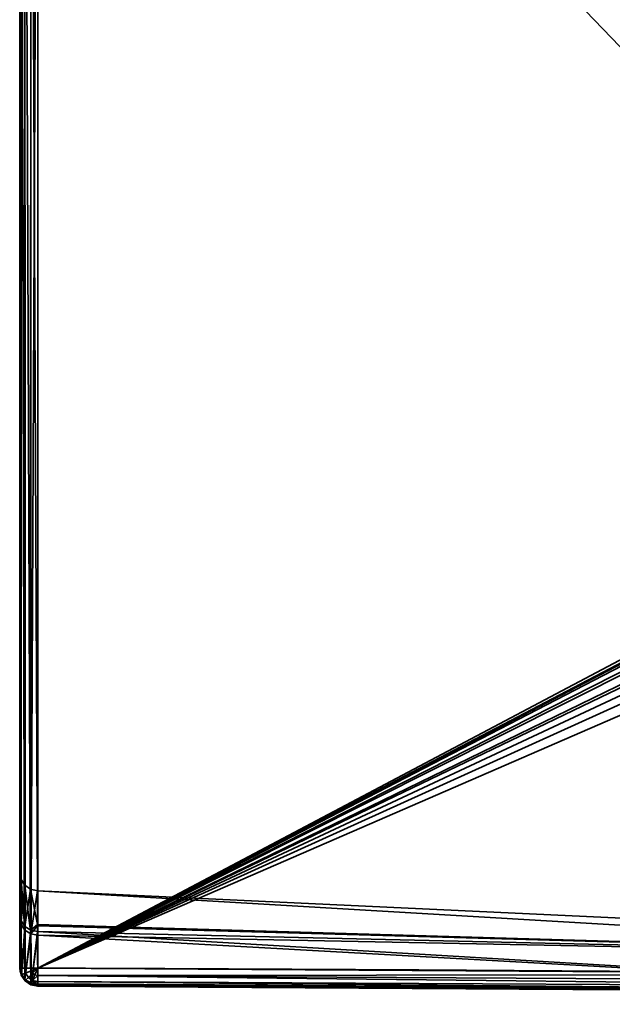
# Model space of a CAD drawing. Header units: millimetres. Extents: x -320 to 8070, y -96 to 57.
# Tile 94 of 111: x 6975 to 6991, y -93 to -66. Entities that reach past the tile are written whole.
import ezdxf

# ---------------------------------------------------------------- set-up
doc = ezdxf.new("R2010")
doc.units = ezdxf.units.MM
doc.layers.add('31', color=7, linetype='Continuous', true_color=0xffffff)

# ---------------------------------------------------------------- blocks, each defined once
blk = doc.blocks.new('UG_SURFACE_006')
at = {"layer": '31', "color": 251, "linetype": 'Continuous', "lineweight": 35}
for points in [[(6975, -50.3, 1114.5), (6975, -89.811, 1104), (6975, -91.065, 1111.36)], [(6975, -50.3, 1093.5), (6975, -92.446, 1093.5), (6975, -90.965, 1096.93)], [(6975, -90.965, 1096.93), (6975, -89.811, 1104), (6975, -50.3, 1114.5), (6975, -50.3, 1093.5)], [(6975, -91.065, 1111.36), (6975, -92.446, 1114.5), (6975, -50.3, 1114.5)], [(6975, -50.3, 1114.5), (6975, -92.446, 1114.5), (6975.026, -92.446, 1114.66)], [(6975.026, -92.446, 1114.66), (6975.038, -50.3, 1114.691), (6975, -50.3, 1114.5)], [(6975, -50.3, 1093.5), (6975.038, -50.3, 1093.309), (6975.026, -92.446, 1093.34)], [(6975.026, -92.446, 1093.34), (6975, -92.446, 1093.5), (6975, -50.3, 1093.5)], [(6975.026, -92.446, 1114.66), (6975.043, -92.446, 1114.688), (6975.038, -50.3, 1114.691)], [(6975.038, -50.3, 1093.309), (6975.043, -92.446, 1093.312), (6975.026, -92.446, 1093.34)], [(6975.038, -50.3, 1114.691), (6975.043, -92.446, 1114.688), (6975.131, -92.446, 1114.837)], [(6975.131, -92.446, 1114.837), (6975.146, -50.3, 1114.854), (6975.038, -50.3, 1114.691)], [(6975.131, -92.446, 1093.163), (6975.038, -50.3, 1093.309), (6975.146, -50.3, 1093.146)], [(6975.131, -92.446, 1093.163), (6975.043, -92.446, 1093.312), (6975.038, -50.3, 1093.309)], [(6975.131, -92.446, 1114.837), (6975.149, -92.446, 1114.85), (6975.146, -50.3, 1114.854)], [(6975.146, -50.3, 1093.146), (6975.149, -92.446, 1093.15), (6975.131, -92.446, 1093.163)], [(6975.146, -50.3, 1114.854), (6975.149, -92.446, 1114.85), (6975.298, -92.446, 1114.958)], [(6975.298, -92.446, 1114.958), (6975.309, -50.3, 1114.962), (6975.146, -50.3, 1114.854)], [(6975.298, -92.446, 1093.042), (6975.146, -50.3, 1093.146), (6975.309, -50.3, 1093.038)], [(6975.298, -92.446, 1093.042), (6975.149, -92.446, 1093.15), (6975.146, -50.3, 1093.146)], [(6975.298, -92.446, 1114.958), (6975.309, -92.446, 1114.96), (6975.309, -50.3, 1114.962)], [(6975.309, -50.3, 1093.038), (6975.309, -92.446, 1093.04), (6975.298, -92.446, 1093.042)], [(6975.5, -92.446, 1115), (6975.5, -50.3, 1115), (6975.309, -50.3, 1114.962)], [(6975.309, -50.3, 1114.962), (6975.309, -92.446, 1114.96), (6975.5, -92.446, 1115)], [(6975.309, -92.446, 1093.04), (6975.309, -50.3, 1093.038), (6975.5, -50.3, 1093)], [(6975.5, -50.3, 1093), (6975.5, -92.446, 1093), (6975.309, -92.446, 1093.04)], [(6975.5, -50.3, 1115), (6975.5, -92.446, 1115), (6991.864, -83.789, 1115), (6991.816, -67.253, 1115)], [(6991.816, -67.253, 1115), (6991.756, -50.3, 1115), (6975.5, -50.3, 1115)], [(6975.5, -50.3, 1093), (6991.756, -50.3, 1093), (6991.816, -67.253, 1093)], [(6991.816, -67.253, 1093), (6991.864, -83.789, 1093), (6975.5, -92.446, 1093), (6975.5, -50.3, 1093)], [(6975.5, -92.446, 1115), (6991.879, -83.912, 1115), (6991.864, -83.789, 1115)], [(6991.864, -83.789, 1093), (6991.872, -83.88, 1093), (6975.5, -92.446, 1093)], [(6991.872, -83.88, 1093), (6991.896, -83.967, 1093), (6975.5, -92.446, 1093)], [(6975.5, -92.446, 1115), (6991.955, -84.087, 1115), (6991.879, -83.912, 1115)], [(6991.896, -83.967, 1093), (6992.006, -84.159, 1093), (6975.5, -92.446, 1093)], [(6992.188, -84.334, 1115), (6991.955, -84.087, 1115), (6975.5, -92.446, 1115)], [(6975.5, -92.446, 1093), (6992.006, -84.159, 1093), (6992.256, -84.382, 1093)], [(6975.5, -92.446, 1115), (6992.479, -84.505, 1115), (6992.188, -84.334, 1115)], [(6975.5, -92.446, 1093), (6992.256, -84.382, 1093), (6992.786, -84.618, 1093)], [(6993.328, -84.711, 1115), (6992.479, -84.505, 1115), (6975.5, -92.446, 1115)], [(7003.568, -92.621, 1093), (6975.5, -92.446, 1093), (6992.786, -84.618, 1093), (6993.328, -84.711, 1093)], [(7013.336, -86.142, 1115), (6993.328, -84.711, 1115), (6975.5, -92.446, 1115), (7003.568, -92.621, 1115)], [(6975, -91.065, 1111.36), (6975, -89.811, 1104), (6975.037, -90, 1104)], [(6975.037, -90, 1104), (6975, -89.811, 1104), (6975, -90.965, 1096.93)], [(6975, -90.965, 1096.93), (6975.038, -91.145, 1096.99), (6975.037, -90, 1104)], [(6975.037, -90, 1104), (6975.038, -91.244, 1111.297), (6975, -91.065, 1111.36)], [(6975.037, -90, 1104), (6975.142, -90.161, 1104), (6975.144, -91.396, 1111.244)], [(6975.144, -91.396, 1111.244), (6975.038, -91.244, 1111.297), (6975.037, -90, 1104)], [(6975.142, -90.161, 1104), (6975.037, -90, 1104), (6975.038, -91.145, 1096.99)], [(6975.038, -91.145, 1096.99), (6975.144, -91.298, 1097.041), (6975.142, -90.161, 1104)], [(6975.142, -90.161, 1104), (6975.3, -90.27, 1104), (6975.304, -91.499, 1111.208)], [(6975.304, -91.499, 1111.208), (6975.144, -91.396, 1111.244), (6975.142, -90.161, 1104)], [(6975.3, -90.27, 1104), (6975.142, -90.161, 1104), (6975.144, -91.298, 1097.041)], [(6975.144, -91.298, 1097.041), (6975.304, -91.401, 1097.076), (6975.3, -90.27, 1104)], [(6975.3, -90.27, 1104), (6975.304, -91.401, 1097.076), (6975.492, -91.24, 1098.31)], [(6975.492, -91.24, 1098.31), (6975.488, -90.311, 1104), (6975.3, -90.27, 1104)], [(6975.304, -91.499, 1111.208), (6975.488, -90.311, 1104), (6975.492, -91.279, 1109.683)], [(6975.488, -90.311, 1104), (7006.801, -91.775, 1104), (7006.732, -92.155, 1109.564)], [(7006.732, -92.155, 1109.564), (6975.492, -91.279, 1109.683), (6975.488, -90.311, 1104)], [(6975.488, -90.311, 1104), (6975.492, -91.24, 1098.31), (7006.732, -92.155, 1098.436)], [(7006.801, -91.775, 1104), (6975.488, -90.311, 1104), (6975.488, -90.311, 1104)], [(7006.732, -92.155, 1098.436), (7006.801, -91.775, 1104), (6975.488, -90.311, 1104)], [(6975, -90.965, 1096.93), (6975, -92.446, 1093.5), (6975.019, -92.529, 1093.544)], [(6975.038, -91.145, 1096.99), (6975, -90.965, 1096.93), (6975.019, -92.529, 1093.544)], [(6975.019, -92.529, 1114.455), (6975, -91.065, 1111.36), (6975.038, -91.244, 1111.297)], [(6975.019, -92.529, 1114.455), (6975, -92.446, 1114.5), (6975, -91.065, 1111.36)], [(6975.019, -92.529, 1093.544), (6975.038, -92.615, 1093.59), (6975.038, -91.145, 1096.99)], [(6975.038, -91.244, 1111.297), (6975.038, -92.615, 1114.41), (6975.019, -92.529, 1114.455)], [(6975.038, -91.145, 1096.99), (6975.038, -92.615, 1093.59), (6975.05, -92.631, 1093.599)], [(6975.144, -91.298, 1097.041), (6975.038, -91.145, 1096.99), (6975.05, -92.631, 1093.599)], [(6975.05, -92.631, 1114.401), (6975.038, -91.244, 1111.297), (6975.144, -91.396, 1111.244)], [(6975.05, -92.631, 1114.401), (6975.038, -92.615, 1114.41), (6975.038, -91.244, 1111.297)], [(6975.05, -92.631, 1093.599), (6975.146, -92.758, 1093.667), (6975.144, -91.298, 1097.041)], [(6975.304, -91.401, 1097.076), (6975.144, -91.298, 1097.041), (6975.146, -92.758, 1093.667)], [(6975.304, -91.401, 1097.076), (6975.493, -91.439, 1097.089), (6975.492, -91.24, 1098.31)], [(6975.492, -91.279, 1109.683), (6975.493, -91.536, 1111.195), (6975.304, -91.499, 1111.208)], [(7006.732, -92.155, 1098.436), (6975.492, -91.24, 1098.31), (6975.493, -91.439, 1097.089)], [(6975.493, -91.536, 1111.195), (6975.492, -91.279, 1109.683), (7006.732, -92.155, 1109.564)], [(6975.144, -91.396, 1111.244), (6975.146, -92.758, 1114.333), (6975.05, -92.631, 1114.401)], [(6975.146, -92.758, 1114.333), (6975.144, -91.396, 1111.244), (6975.304, -91.499, 1111.208)], [(6975.146, -92.758, 1093.667), (6975.307, -92.853, 1093.718), (6975.304, -91.401, 1097.076)], [(6975.304, -91.499, 1111.208), (6975.307, -92.853, 1114.282), (6975.146, -92.758, 1114.333)], [(6975.304, -91.401, 1097.076), (6975.307, -92.853, 1093.718), (6975.328, -92.857, 1093.72)], [(6975.493, -91.439, 1097.089), (6975.304, -91.401, 1097.076), (6975.328, -92.857, 1093.72)], [(6975.328, -92.857, 1114.28), (6975.304, -91.499, 1111.208), (6975.493, -91.536, 1111.195)], [(6975.328, -92.857, 1114.28), (6975.307, -92.853, 1114.282), (6975.304, -91.499, 1111.208)], [(6975.328, -92.857, 1093.72), (6975.498, -92.887, 1093.736), (6975.493, -91.439, 1097.089)], [(6975.493, -91.536, 1111.195), (6975.498, -92.887, 1114.264), (6975.328, -92.857, 1114.28)], [(6975.493, -91.439, 1097.089), (6975.498, -92.887, 1093.736), (7003.564, -93.1, 1093.644)], [(7003.564, -93.1, 1093.644), (7006.732, -92.155, 1098.436), (6975.493, -91.439, 1097.089)], [(6975.493, -91.536, 1111.195), (7006.732, -92.155, 1109.564), (7003.564, -93.1, 1114.356)], [(7003.564, -93.1, 1114.356), (6975.498, -92.887, 1114.264), (6975.493, -91.536, 1111.195)], [(6975.062, -92.627, 1114.66), (6975.026, -92.446, 1114.66), (6975, -92.446, 1114.5)], [(6975, -92.446, 1114.5), (6975.019, -92.529, 1114.455), (6975.062, -92.627, 1114.66)], [(6975.062, -92.627, 1093.34), (6975.019, -92.529, 1093.544), (6975, -92.446, 1093.5)], [(6975, -92.446, 1093.5), (6975.026, -92.446, 1093.34), (6975.062, -92.627, 1093.34)], [(6975.04, -92.637, 1114.455), (6975.019, -92.529, 1114.455), (6975.038, -92.615, 1114.41)], [(6975.019, -92.529, 1114.455), (6975.04, -92.637, 1114.455), (6975.062, -92.627, 1114.66)], [(6975.062, -92.627, 1093.34), (6975.04, -92.637, 1093.544), (6975.019, -92.529, 1093.544)], [(6975.038, -92.615, 1093.59), (6975.019, -92.529, 1093.544), (6975.04, -92.637, 1093.544)], [(6975.043, -92.446, 1114.688), (6975.026, -92.446, 1114.66), (6975.062, -92.627, 1114.66)], [(6975.062, -92.627, 1093.34), (6975.026, -92.446, 1093.34), (6975.043, -92.446, 1093.312)], [(6975.038, -92.615, 1114.41), (6975.05, -92.631, 1114.401), (6975.04, -92.637, 1114.455)], [(6975.04, -92.637, 1093.544), (6975.05, -92.631, 1093.599), (6975.038, -92.615, 1093.59)], [(6975.164, -92.781, 1114.66), (6975.062, -92.627, 1114.66), (6975.04, -92.637, 1114.455), (6975.147, -92.798, 1114.455)], [(6975.147, -92.798, 1093.544), (6975.04, -92.637, 1093.544), (6975.062, -92.627, 1093.34), (6975.164, -92.781, 1093.34)], [(6975.147, -92.798, 1114.455), (6975.04, -92.637, 1114.455), (6975.05, -92.631, 1114.401)], [(6975.05, -92.631, 1093.599), (6975.04, -92.637, 1093.544), (6975.147, -92.798, 1093.544)], [(6975.062, -92.627, 1114.66), (6975.159, -92.587, 1114.837), (6975.131, -92.446, 1114.837), (6975.043, -92.446, 1114.688)], [(6975.043, -92.446, 1093.312), (6975.131, -92.446, 1093.163), (6975.159, -92.587, 1093.163), (6975.062, -92.627, 1093.34)], [(6975.05, -92.631, 1114.401), (6975.146, -92.758, 1114.333), (6975.147, -92.798, 1114.455)], [(6975.147, -92.798, 1093.544), (6975.146, -92.758, 1093.667), (6975.05, -92.631, 1093.599)], [(6975.239, -92.707, 1114.837), (6975.159, -92.587, 1114.837), (6975.062, -92.627, 1114.66), (6975.164, -92.781, 1114.66)], [(6975.164, -92.781, 1093.34), (6975.062, -92.627, 1093.34), (6975.159, -92.587, 1093.163), (6975.239, -92.707, 1093.163)], [(6975.149, -92.446, 1114.85), (6975.131, -92.446, 1114.837), (6975.159, -92.587, 1114.837)], [(6975.159, -92.587, 1093.163), (6975.131, -92.446, 1093.163), (6975.149, -92.446, 1093.15)], [(6975.159, -92.587, 1114.837), (6975.314, -92.523, 1114.958), (6975.298, -92.446, 1114.958), (6975.149, -92.446, 1114.85)], [(6975.149, -92.446, 1093.15), (6975.298, -92.446, 1093.042), (6975.314, -92.523, 1093.042), (6975.159, -92.587, 1093.163)], [(6975.357, -92.589, 1114.958), (6975.314, -92.523, 1114.958), (6975.159, -92.587, 1114.837), (6975.239, -92.707, 1114.837)], [(6975.239, -92.707, 1093.163), (6975.159, -92.587, 1093.163), (6975.314, -92.523, 1093.042), (6975.357, -92.589, 1093.042)], [(6975.422, -92.632, 1114.958), (6975.357, -92.589, 1114.958), (6975.239, -92.707, 1114.837), (6975.358, -92.787, 1114.837)], [(6975.358, -92.787, 1093.163), (6975.239, -92.707, 1093.163), (6975.357, -92.589, 1093.042), (6975.422, -92.632, 1093.042)], [(6975.309, -92.446, 1114.96), (6975.298, -92.446, 1114.958), (6975.314, -92.523, 1114.958)], [(6975.314, -92.523, 1093.042), (6975.298, -92.446, 1093.042), (6975.309, -92.446, 1093.04)], [(6975.314, -92.523, 1114.958), (6975.5, -92.446, 1115), (6975.309, -92.446, 1114.96)], [(6975.309, -92.446, 1093.04), (6975.5, -92.446, 1093), (6975.314, -92.523, 1093.042)], [(6975.5, -92.446, 1115), (6975.314, -92.523, 1114.958), (6975.357, -92.589, 1114.958)], [(6975.357, -92.589, 1093.042), (6975.314, -92.523, 1093.042), (6975.5, -92.446, 1093)], [(6975.5, -92.446, 1115), (6975.357, -92.589, 1114.958), (6975.422, -92.632, 1114.958)], [(6975.422, -92.632, 1093.042), (6975.357, -92.589, 1093.042), (6975.5, -92.446, 1093)], [(6975.499, -92.648, 1114.957), (6975.422, -92.632, 1114.958), (6975.358, -92.787, 1114.837)], [(6975.358, -92.787, 1093.163), (6975.422, -92.632, 1093.042), (6975.499, -92.648, 1093.043)], [(6975.358, -92.787, 1114.837), (6975.499, -92.814, 1114.839), (6975.499, -92.648, 1114.957)], [(6975.499, -92.648, 1093.043), (6975.499, -92.814, 1093.161), (6975.358, -92.787, 1093.163)], [(6975.499, -92.647, 1114.958), (6975.5, -92.446, 1115), (6975.422, -92.632, 1114.958)], [(6975.422, -92.632, 1093.042), (6975.5, -92.446, 1093), (6975.499, -92.647, 1093.042)], [(6975.422, -92.632, 1114.958), (6975.499, -92.648, 1114.957), (6975.499, -92.647, 1114.958)], [(6975.499, -92.647, 1093.042), (6975.499, -92.648, 1093.043), (6975.422, -92.632, 1093.042)], [(7003.568, -92.621, 1115), (6975.5, -92.446, 1115), (6975.499, -92.647, 1114.958)], [(6975.499, -92.647, 1093.042), (6975.5, -92.446, 1093), (7003.568, -92.621, 1093)], [(6975.499, -92.647, 1114.958), (7003.566, -92.803, 1114.966), (7003.568, -92.621, 1115)], [(7003.568, -92.621, 1093), (7003.566, -92.803, 1093.034), (6975.499, -92.647, 1093.042)], [(7003.566, -92.803, 1114.966), (6975.499, -92.647, 1114.958), (6975.499, -92.648, 1114.957)], [(6975.499, -92.648, 1093.043), (6975.499, -92.647, 1093.042), (7003.566, -92.803, 1093.034)], [(6975.499, -92.648, 1114.957), (6975.499, -92.814, 1114.839), (7003.565, -92.96, 1114.867)], [(7003.565, -92.96, 1114.867), (7003.566, -92.803, 1114.966), (6975.499, -92.648, 1114.957)], [(6975.499, -92.648, 1093.043), (7003.566, -92.803, 1093.034), (7003.565, -92.96, 1093.132)], [(7003.565, -92.96, 1093.132), (6975.499, -92.814, 1093.161), (6975.499, -92.648, 1093.043)], [(6975.147, -92.798, 1114.455), (6975.146, -92.758, 1114.333), (6975.307, -92.853, 1114.282)], [(6975.307, -92.853, 1093.718), (6975.146, -92.758, 1093.667), (6975.147, -92.798, 1093.544)], [(6975.317, -92.883, 1114.66), (6975.164, -92.781, 1114.66), (6975.147, -92.798, 1114.455), (6975.308, -92.906, 1114.455)], [(6975.308, -92.906, 1093.544), (6975.147, -92.798, 1093.544), (6975.164, -92.781, 1093.34), (6975.317, -92.883, 1093.34)], [(6975.307, -92.853, 1114.282), (6975.308, -92.906, 1114.455), (6975.147, -92.798, 1114.455)], [(6975.147, -92.798, 1093.544), (6975.308, -92.906, 1093.544), (6975.307, -92.853, 1093.718)], [(6975.358, -92.787, 1114.837), (6975.239, -92.707, 1114.837), (6975.164, -92.781, 1114.66), (6975.317, -92.883, 1114.66)], [(6975.317, -92.883, 1093.34), (6975.164, -92.781, 1093.34), (6975.239, -92.707, 1093.163), (6975.358, -92.787, 1093.163)], [(6975.307, -92.853, 1114.282), (6975.328, -92.857, 1114.28), (6975.308, -92.906, 1114.455)], [(6975.308, -92.906, 1093.544), (6975.328, -92.857, 1093.72), (6975.307, -92.853, 1093.718)], [(6975.498, -92.943, 1114.456), (6975.308, -92.906, 1114.455), (6975.328, -92.857, 1114.28)], [(6975.328, -92.857, 1093.72), (6975.308, -92.906, 1093.544), (6975.498, -92.943, 1093.544)], [(6975.498, -92.919, 1114.66), (6975.317, -92.883, 1114.66), (6975.308, -92.906, 1114.455)], [(6975.498, -92.945, 1093.54), (6975.308, -92.906, 1093.544), (6975.317, -92.883, 1093.34)], [(6975.308, -92.906, 1114.455), (6975.498, -92.945, 1114.46), (6975.498, -92.919, 1114.66)], [(6975.308, -92.906, 1114.455), (6975.498, -92.943, 1114.456), (6975.498, -92.945, 1114.46)], [(6975.498, -92.945, 1093.54), (6975.498, -92.943, 1093.544), (6975.308, -92.906, 1093.544)], [(6975.358, -92.787, 1114.837), (6975.317, -92.883, 1114.66), (6975.498, -92.919, 1114.664)], [(6975.317, -92.883, 1093.34), (6975.358, -92.787, 1093.163), (6975.499, -92.815, 1093.163)], [(6975.499, -92.815, 1093.163), (6975.498, -92.919, 1093.336), (6975.317, -92.883, 1093.34)], [(6975.317, -92.883, 1114.66), (6975.498, -92.919, 1114.66), (6975.498, -92.919, 1114.664)], [(6975.317, -92.883, 1093.34), (6975.498, -92.919, 1093.336), (6975.498, -92.945, 1093.54)], [(6975.328, -92.857, 1114.28), (6975.498, -92.887, 1114.264), (6975.498, -92.943, 1114.456)], [(6975.498, -92.943, 1093.544), (6975.498, -92.887, 1093.736), (6975.328, -92.857, 1093.72)], [(6975.498, -92.919, 1114.664), (6975.499, -92.814, 1114.839), (6975.358, -92.787, 1114.837)], [(6975.499, -92.814, 1093.161), (6975.499, -92.815, 1093.163), (6975.358, -92.787, 1093.163)], [(6975.499, -92.814, 1114.839), (6975.498, -92.919, 1114.664), (7003.564, -93.07, 1114.719)], [(7003.564, -93.07, 1093.281), (6975.498, -92.919, 1093.336), (6975.499, -92.815, 1093.163)], [(6975.498, -92.943, 1114.456), (6975.498, -92.887, 1114.264), (7003.564, -93.1, 1114.356)], [(7003.564, -93.1, 1093.644), (6975.498, -92.887, 1093.736), (6975.498, -92.943, 1093.544)], [(6975.498, -92.919, 1114.66), (6975.498, -92.945, 1114.46), (7003.564, -93.119, 1114.54)], [(7003.564, -93.07, 1114.719), (6975.498, -92.919, 1114.664), (6975.498, -92.919, 1114.66)], [(7003.564, -93.119, 1114.54), (7003.564, -93.07, 1114.719), (6975.498, -92.919, 1114.66)], [(6975.498, -92.919, 1093.336), (7003.564, -93.07, 1093.281), (7003.564, -93.119, 1093.46)], [(7003.564, -93.119, 1093.46), (6975.498, -92.945, 1093.54), (6975.498, -92.919, 1093.336)], [(6975.498, -92.945, 1114.46), (6975.498, -92.943, 1114.456), (7003.564, -93.1, 1114.356)], [(7003.564, -93.1, 1093.644), (6975.498, -92.943, 1093.544), (6975.498, -92.945, 1093.54)], [(7003.564, -93.1, 1114.356), (7003.564, -93.119, 1114.54), (6975.498, -92.945, 1114.46)], [(6975.498, -92.945, 1093.54), (7003.564, -93.119, 1093.46), (7003.564, -93.1, 1093.644)], [(7003.564, -93.07, 1114.719), (7003.565, -92.96, 1114.867), (6975.499, -92.814, 1114.839)], [(6975.499, -92.815, 1093.163), (6975.499, -92.814, 1093.161), (7003.565, -92.96, 1093.132)], [(6975.499, -92.815, 1093.163), (7003.565, -92.96, 1093.132), (7003.564, -93.07, 1093.281)]]:
    blk.add_3dface(points, dxfattribs=at)

msp = doc.modelspace()

# ---------------------------------------------------------------- linework, layer by layer
at = {"layer": '31', "color": 251, "linetype": 'Continuous', "lineweight": 35}
for p, q in [((6975, -92.446, 1114.5), (6975, -50.3, 1114.5)), ((6975, -50.3, 1093.5), (6975, -92.446, 1093.5)), ((6975.5, -50.3, 1115), (6975.5, -92.446, 1115)), ((6975.5, -92.446, 1093), (6975.5, -50.3, 1093))]:
    msp.add_line(p, q, dxfattribs=at)
at = {"layer": '31', "color": 251, "linetype": 'Continuous', "lineweight": 35, "extrusion": (0, -1, 0)}
for centre, start, end in [((6975.5, 1093.5, 92.446), 180, 270), ((6975.5, 1114.5, 92.446), 90, 180)]:
    msp.add_arc(centre, 0.5, start, end, dxfattribs=at)
at = {"layer": '31', "color": 251, "linetype": 'Continuous', "lineweight": 35, "extrusion": (-4.67473e-14, -0.4722, -0.881491)}
msp.add_arc((6975.5, 597.842, -920.258), 0.5, 90.18, 180, dxfattribs=at)
at = {"layer": '31', "color": 251, "linetype": 'Continuous', "lineweight": 35, "extrusion": (0, 0.4722, -0.881491)}
msp.add_arc((-6975.5, 444.776, -1026.075), 0.5, 270.18, 0, dxfattribs=at)
at = {"layer": '31', "color": 251, "linetype": 'Continuous', "lineweight": 35, "extrusion": (0.999994, -0.003565, 0)}
for centre, start, end in [((-67.58, 1093.5, 6975.785), 151.8229, 270), ((-67.58, 1114.5, 6975.785), 90, 208.1771)]:
    msp.add_arc(centre, 0.5, start, end, dxfattribs=at)
at = {"layer": '31', "color": 251, "linetype": 'Continuous', "lineweight": 35}
for points, knots in [([(6975, -92.446, 1093.5), (6975, -91.58, 1095.118), (6975, -90.916, 1096.843), (6975, -90.035, 1100.369), (6975, -89.811, 1102.168), (6975, -89.812, 1105.838), (6975, -90.036, 1107.635), (6975, -90.916, 1111.156), (6975, -91.58, 1112.882), (6975, -92.446, 1114.5)], [0, 0, 0, 0, 0.25, 0.25, 0.5, 0.5, 0.75, 0.75, 1, 1, 1, 1]), ([(6975.498, -92.887, 1114.264), (6975.495, -92.04, 1112.683), (6975.493, -91.392, 1110.996), (6975.489, -90.531, 1107.556), (6975.488, -90.312, 1105.8), (6975.488, -90.311, 1102.213), (6975.489, -90.529, 1100.455), (6975.493, -91.39, 1097.009), (6975.495, -92.04, 1095.317), (6975.498, -92.887, 1093.736)], [0, 0, 0, 0, 0.25, 0.25, 0.5, 0.5, 0.75, 0.75, 1, 1, 1, 1]), ([(7100.5, -93.011, 1093), (7097.086, -93.007, 1093), (7093.671, -93.001, 1093), (7072.838, -92.95, 1093), (7055.419, -92.845, 1093), (7026.522, -92.77, 1093), (7015.045, -92.703, 1093), (6994.212, -92.554, 1093), (6984.856, -92.48, 1093), (6975.5, -92.446, 1093)], [0, 0, 0, 0, 0.081942, 0.081942, 0.499996, 0.499996, 0.775458, 0.775458, 1, 1, 1, 1]), ([(6975.5, -92.446, 1115), (6984.856, -92.48, 1115), (6994.212, -92.554, 1115), (7015.045, -92.703, 1115), (7026.522, -92.77, 1115), (7055.419, -92.845, 1115), (7072.838, -92.95, 1115), (7093.671, -93.001, 1115), (7097.086, -93.007, 1115), (7100.5, -93.011, 1115)], [0, 0, 0, 0, 0.224542, 0.224542, 0.500004, 0.500004, 0.918058, 0.918058, 1, 1, 1, 1]), ([(7100.499, -93.446, 1114.747), (7090.082, -93.443, 1114.73), (7079.666, -93.432, 1114.685), (7058.832, -93.374, 1114.58), (7048.415, -93.327, 1114.526), (7027.581, -93.273, 1114.474), (7017.165, -93.213, 1114.421), (6996.332, -93.04, 1114.321), (6985.915, -92.933, 1114.28), (6975.498, -92.887, 1114.264)], [0, 0, 0, 0, 0.25, 0.25, 0.5, 0.5, 0.75, 0.75, 1, 1, 1, 1]), ([(6975.498, -92.887, 1093.736), (6985.915, -92.933, 1093.72), (6996.332, -93.04, 1093.679), (7017.165, -93.213, 1093.579), (7027.581, -93.273, 1093.526), (7048.415, -93.327, 1093.474), (7058.832, -93.374, 1093.42), (7079.666, -93.432, 1093.315), (7090.082, -93.443, 1093.27), (7100.499, -93.446, 1093.253)], [0, 0, 0, 0, 0.25, 0.25, 0.5, 0.5, 0.75, 0.75, 1, 1, 1, 1])]:
    msp.add_open_spline(points, degree=3, knots=knots, dxfattribs=at)

# ---------------------------------------------------------------- block references
msp.add_blockref('UG_SURFACE_006', (0, 0), dxfattribs=at)

doc.saveas('drawing.dxf')
